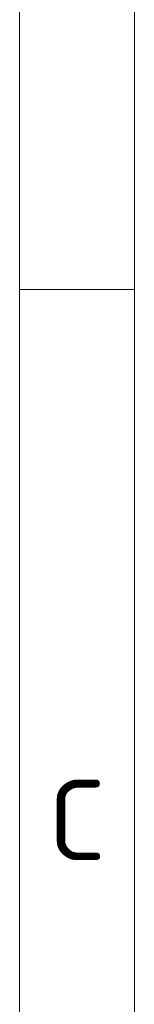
# Model space of a CAD drawing. Header units: millimetres. Extents: x 10 to 830, y 10 to 584.
# Tile 35 of 175: x 10 to 20, y 327 to 413. Entities that reach past the tile are written whole.
import ezdxf

# ---------------------------------------------------------------- set-up
doc = ezdxf.new("R2010")
doc.units = ezdxf.units.MM
doc.header["$LTSCALE"] = 2
doc.layers.add('Rahmen (ISO)', color=7, linetype='Continuous', lineweight=70)
doc.styles.add('Bezeichnungstext (ISO)', font='isocpeur.ttf')

# ---------------------------------------------------------------- blocks, each defined once
blk = doc.blocks.new('Ränder Basler-A3')
at = {"layer": 'Rahmen (ISO)', "color": 7, "lineweight": 18}
blk.add_line((5, 5), (5, 292), dxfattribs=at)
at = {"layer": 'Rahmen (ISO)', "lineweight": 18}
for p, q in [((10, 240.833), (10, 194.667)), ((10, 194.667), (10, 148.5))]:
    blk.add_line(p, q, dxfattribs=at)
at = {"layer": 'Rahmen (ISO)', "color": 7, "linetype": 'Continuous', "lineweight": 18}
blk.add_line((10, 194.667), (5, 194.667), dxfattribs=at)
at = {"layer": 'Rahmen (ISO)', "insert": (7.5, 171.583), "char_height": 3.5, "attachment_point": 5, "style": 'Bezeichnungstext (ISO)'}
blk.add_mtext('\\fISOCPEUR|b0|i0;{\\H3.5000;C}', dxfattribs=at)

msp = doc.modelspace()

# ---------------------------------------------------------------- block references
at = {"xscale": 2, "yscale": 2, "zscale": 2}
msp.add_blockref('Ränder Basler-A3', (0, 0), dxfattribs=at)

doc.saveas('drawing.dxf')
